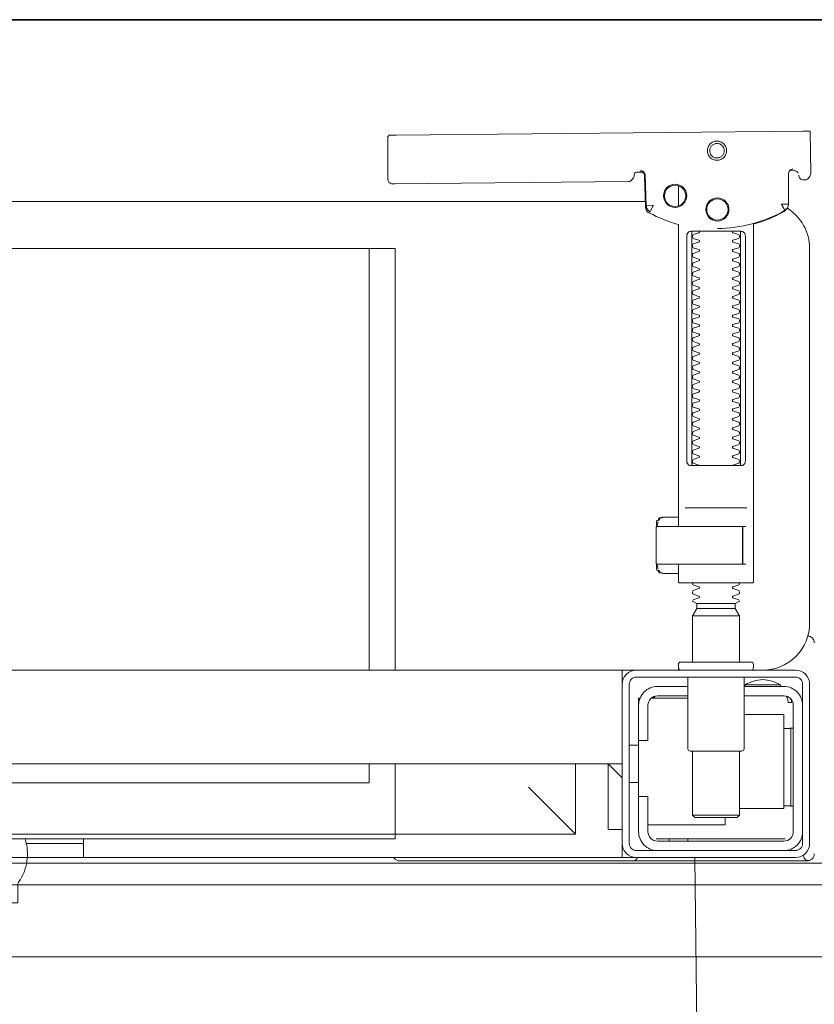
# Model space of a CAD drawing. Header units: millimetres. Extents: x -1893473 to 942156, y -568027 to 942944.
# Tile 149 of 256: x 151548 to 151718, y -496734 to -496524. Entities that reach past the tile are written whole.
import ezdxf
from ezdxf.enums import TextEntityAlignment as Align

# ---------------------------------------------------------------- set-up
doc = ezdxf.new("R2010")
doc.units = ezdxf.units.MM
doc.header["$LTSCALE"] = 0.2
doc.layers.get('0').update_dxf_attribs({"lineweight": 0})
for name, color, linetype, lineweight in [('!! 0_Opis_pom', 9, 'Continuous', 13), ('!! 1_OPIS POM NOWE', 140, 'Continuous', 5), ('!! 2  nowe sciany - remont', 2, 'Continuous', 35), ('!! 2 ZABUDOWA GK-MDF', 54, 'Continuous', 13), ('!! 2_wypos-sanitarne', 240, 'Continuous', 9), ('P-Opis nadproża', 150, 'Continuous', 9)]:
    doc.layers.add(name, color=color, linetype=linetype, lineweight=lineweight)
doc.layers.add('!!_@ wypos sanit nd', color=7, linetype='Continuous', lineweight=0, plot=False)
doc.layers.add('Powierzchnia', color=140, linetype='Continuous', lineweight=5, plot=False)
doc.styles.add('ARIAL', font='tahoma.ttf')

# ---------------------------------------------------------------- blocks, each defined once
blk = doc.blocks.new('A$C324a30b8')
for points in [[(0.17552, 0), (0.17692, -0.11958), (0.17797, -0.23916), (0.17832, -0.47832)], [(-0.17552, 0), (0.17552, 0)]]:
    blk.add_lwpolyline(points)
blk = doc.blocks.new('A$C4ebe9e89')
for points in [[(0.19864, 0.1647), (0.11173, 0.16387)], [(0.20013, 0.1647), (0.20026, 0.15571)], [(0.16386, 0.15607), (0.16409, 0.15602), (0.16425, 0.15596), (0.1644, 0.15586), (0.16453, 0.15574), (0.16463, 0.1556), (0.16471, 0.15544), (0.16476, 0.15527), (0.16478, 0.1551), (0.16496, 0.14854), (0.16497, 0.14842), (0.16498, 0.14832), (0.16501, 0.14822), (0.16503, 0.14812), (0.16507, 0.14802), (0.16511, 0.14793), (0.16516, 0.14784), (0.16521, 0.14775), (0.16528, 0.14767), (0.16535, 0.14758), (0.16542, 0.14751), (0.1655, 0.14744), (0.16558, 0.14737), (0.16567, 0.14731), (0.16576, 0.14726), (0.16651, 0.14688), (0.16727, 0.14651), (0.16803, 0.14617), (0.16881, 0.14585), (0.1696, 0.14555), (0.17039, 0.14527), (0.17119, 0.14502), (0.172, 0.14478), (0.172, 0.08032)], [(0.1651, 0.14871), (0.16492, 0.1553), (0.1649, 0.15547), (0.16485, 0.15563), (0.16478, 0.15579), (0.16468, 0.15592), (0.16455, 0.15604), (0.16441, 0.15614), (0.16425, 0.15621), (0.16409, 0.15626), (0.16391, 0.15627)], [(0.19757, 0.15573), (0.19749, 0.15586), (0.19739, 0.15598), (0.19727, 0.15608), (0.19713, 0.15617), (0.19698, 0.15623), (0.19683, 0.15626), (0.19667, 0.15627), (0.19577, 0.15626)], [(0.172, 0.15305), (0.172, 0.14874)], [(0.16493, 0.14968), (-0.16477, 0.14968)], [(0.17483, 0.14232), (0.17483, 0.09432)], [(0.18523, 0.09432), (0.18523, 0.14232)], [(-0.11847, 0.04968), (-0.11847, 0.13968), (0.11153, 0.13968), (0.11153, 0.04968)], [(0.10602, 0.13968), (0.10602, 0.04968)], [(0.18662, 0.08432), (0.17345, 0.08432)], [(0.16811, 0.08203), (0.16776, 0.08162), (0.16776, 0.08196), (0.16779, 0.08207), (0.16786, 0.08214), (0.16797, 0.08218), (0.1681, 0.08219), (0.16822, 0.08219), (0.16842, 0.08221), (0.16887, 0.08232), (0.172, 0.08232)], [(0.16848, 0.08224), (0.16856, 0.0823), (0.16876, 0.08232)], [(0.16732, 0.08028), (0.16732, 0.08144), (0.16736, 0.08156), (0.16746, 0.08164), (0.16767, 0.08169)], [(0.16751, 0.08053), (0.16754, 0.08079), (0.16766, 0.08132)], [(0.17371, 0.08032), (0.18481, 0.08032), (0.18637, 0.08032)], [(0.16767, 0.07094), (0.16756, 0.07096), (0.16746, 0.07099), (0.16737, 0.07106), (0.16732, 0.0712), (0.16732, 0.07235)], [(0.16766, 0.07131), (0.16754, 0.07185), (0.16751, 0.0721)], [(0.18558, 0.07232), (0.18637, 0.07232)], [(0.172, 0.07032), (0.16887, 0.07032), (0.16842, 0.07042), (0.16831, 0.07044), (0.1682, 0.07044), (0.16806, 0.07045), (0.16795, 0.07046), (0.16783, 0.07052), (0.16776, 0.07067), (0.16776, 0.07101), (0.16811, 0.07061)], [(0.16876, 0.07032), (0.16866, 0.07032), (0.16848, 0.0704)], [(0.1759, 0.06388), (0.1841, 0.06388)], [(0.185, 0.06126), (0.175, 0.06126)], [(0.1841, 0.06282), (0.1759, 0.06282)], [(0.19963, 0.05696), (0.19976, 0.05695), (0.19988, 0.05692), (0.20001, 0.05688)], [(-0.16, 0.04668), (-0.16, 0.04968), (0.16, 0.04968), (0.16, 0.04668)], [(0.16, 0.03368), (0.16, 0.04568)], [(0.1635, 0.03468), (0.1635, 0.04218)], [(0.174, 0.04368), (0.16618, 0.04368)], [(0.167, 0.04412), (0.16693, 0.04403), (0.16687, 0.04393), (0.16681, 0.04381), (0.16675, 0.04368)], [(0.19499, 0.04412), (0.19506, 0.04404), (0.19512, 0.04395), (0.19517, 0.04385), (0.19521, 0.04376), (0.19525, 0.04365), (0.19528, 0.04355), (0.19531, 0.04344), (0.19533, 0.04333), (0.19535, 0.04322), (0.19537, 0.04311), (0.19538, 0.04301), (0.19539, 0.04291), (0.19538, 0.04281), (0.19547, 0.04278), (0.19557, 0.04278), (0.19568, 0.04278), (0.19578, 0.04278), (0.19589, 0.04278), (0.19613, 0.04278), (0.19616, 0.04288), (0.19615, 0.04299), (0.19613, 0.04311), (0.19609, 0.04324), (0.19605, 0.04336), (0.19594, 0.04357)], [(0.186, 0.04018), (0.1945, 0.04018), (0.1945, 0.02018), (0.185, 0.02018)], [(0.19591, 0.03729), (0.19602, 0.03729), (0.19616, 0.03729), (0.19632, 0.03729), (0.1965, 0.03729)], [(0.1615, 0.03368), (0.1635, 0.03368)], [(0.175, 0.03238), (0.175, 0.01872), (0.1755, 0.01822), (0.1845, 0.01822), (0.185, 0.01872), (0.185, 0.03238)], [(0.16, 0.02668), (0.157, 0.02968), (0.16, 0.02968), (-0.16, 0.02968), (-0.157, 0.02968), (-0.16, 0.02668)], [(0.10602, 0.02968), (0.10602, 0.0256), (-0.11847, 0.0256)], [(0.11153, 0.02968), (0.11153, 0.01468), (0.15, 0.01468)], [(0.14, 0.02468), (0.15, 0.01468), (0.15, 0.02968)], [(0.16, 0.01568), (0.157, 0.01568), (0.157, 0.02968)], [(0.1615, 0.02568), (0.1635, 0.02568)], [(0.1965, 0.02067), (0.19632, 0.02067), (0.19616, 0.02067), (0.19602, 0.02067), (0.19591, 0.02067)], [(0.1655, 0.01668), (0.182, 0.01668), (0.182, 0.01822)], [(0.185, 0.01872), (0.175, 0.01872)], [(0.03283, 0.01268), (0.045, 0.01268)], [(0.16, 0.01268), (0.16, 0.00968), (0.03305, 0.00968)], [(0.045, 0.01368), (0.045, 0.00968)], [(0.16722, 0.01368), (0.19467, 0.01368), (0.19478, 0.01368)], [(0.17, 0.01318), (0.17, 0.01368)], [(0.174, 0.01318), (0.174, 0.01368)]]:
    blk.add_lwpolyline(points)
for points in [[(0.16424, 0.15596), (0.16327, 0.15595), (0.16304, 0.15592), (0.16283, 0.15584), (0.16262, 0.15571), (0.16265, 0.15575), (0.16259, 0.15555), (0.16257, 0.15535, -0.157432), (0.16238, 0.15476), (0.1621, 0.15436, -0.241147), (0.16129, 0.15393), (0.1115, 0.15346), (0.11134, 0.15345), (0.11119, 0.15345), (0.11107, 0.15345), (0.11094, 0.15346), (0.11078, 0.15348), (0.11062, 0.15353), (0.11047, 0.15361), (0.11033, 0.15371), (0.11022, 0.15383), (0.11012, 0.15397), (0.11005, 0.15412), (0.11001, 0.15428), (0.11, 0.15445), (0.10995, 0.16345), (0.11023, 0.16384)], [(0.19647, 0.15658), (0.19626, 0.15656), (0.19605, 0.15648), (0.19585, 0.15635), (0.19566, 0.15614, 0.132231), (0.19551, 0.15564), (0.19546, 0.14909)], [(0.19885, 0.1543), (0.19898, 0.1543), (0.19913, 0.15431), (0.19927, 0.15434), (0.19941, 0.1544), (0.19953, 0.15447), (0.19965, 0.15456), (0.19975, 0.15466), (0.20007, 0.15512, 0.158481), (0.20026, 0.15571)], [(0.19768, 0.15528, 0.415336), (0.19869, 0.15429)], [(0.18031, 0.14393, 0.125713), (0.19466, 0.14774, 0.121439), (0.19519, 0.14823, -0.262119), (0.2, 0.13968), (0.2, 0.05968, -0.414214), (0.19, 0.04968), (0.18752, 0.04968, 0.405519), (0.188, 0.05018), (0.188, 0.05088, 0.414214), (0.1875, 0.05138), (0.1725, 0.05138, 0.414214), (0.172, 0.05088), (0.172, 0.05018, 0.405519), (0.17249, 0.04968, 0.001664), (0.15993, 0.04968)], [(0.172, 0.07232), (0.172, 0.06852, 0.414214), (0.1722, 0.06832), (0.18462, 0.06832), (0.1878, 0.06832, 0.414214), (0.188, 0.06852), (0.188, 0.14485), (0.18885, 0.1451), (0.18969, 0.14537), (0.19052, 0.14568), (0.19134, 0.146), (0.19215, 0.14635), (0.19295, 0.14672), (0.19374, 0.14712), (0.19456, 0.14756), (0.19465, 0.14762), (0.19473, 0.14768), (0.19481, 0.14775), (0.19488, 0.14782), (0.19495, 0.1479), (0.19502, 0.14799)], [(0.17647, 0.09332, 0.182836), (0.17637, 0.09341), (0.17515, 0.09381, 0.050055), (0.175, 0.09408), (0.175, 0.09436, 0.050055), (0.17515, 0.09462), (0.17637, 0.09503, 0.719897), (0.17637, 0.09541), (0.17515, 0.09581, 0.050055), (0.175, 0.09608), (0.175, 0.09636, 0.050055), (0.17515, 0.09662), (0.17637, 0.09703, 0.719897), (0.17637, 0.09741), (0.17515, 0.09781, 0.050055), (0.175, 0.09808), (0.175, 0.09836, 0.050055), (0.17515, 0.09862), (0.17637, 0.09903, 0.719897), (0.17637, 0.09941), (0.17515, 0.09981, 0.050055), (0.175, 0.10008), (0.175, 0.10036, 0.050055), (0.17515, 0.10062), (0.17637, 0.10103, 0.719897), (0.17637, 0.10141), (0.17515, 0.10181, 0.050055), (0.175, 0.10208), (0.175, 0.10236, 0.050055), (0.17515, 0.10262), (0.17637, 0.10303, 0.719897), (0.17637, 0.10341), (0.17515, 0.10381, 0.050055), (0.175, 0.10408), (0.175, 0.10436, 0.050055), (0.17515, 0.10462), (0.17637, 0.10503, 0.719897), (0.17637, 0.10541), (0.17515, 0.10581, 0.050055), (0.175, 0.10608), (0.175, 0.10636, 0.050055), (0.17515, 0.10662), (0.17637, 0.10703, 0.719897), (0.17637, 0.10741), (0.17515, 0.10781, 0.050055), (0.175, 0.10808), (0.175, 0.10836, 0.050055), (0.17515, 0.10862), (0.17637, 0.10903, 0.719897), (0.17637, 0.10941), (0.17515, 0.10981, 0.050055), (0.175, 0.11008), (0.175, 0.11036, 0.050055), (0.17515, 0.11062), (0.17637, 0.11103, 0.719897), (0.17637, 0.11141), (0.17515, 0.11181, 0.050055), (0.175, 0.11208), (0.175, 0.11236, 0.050055), (0.17515, 0.11262), (0.17637, 0.11303, 0.719897), (0.17637, 0.11341), (0.17515, 0.11381, 0.050055), (0.175, 0.11408), (0.175, 0.11436, 0.050055), (0.17515, 0.11462), (0.17637, 0.11503, 0.719897), (0.17637, 0.11541), (0.17515, 0.11581, 0.050055), (0.175, 0.11608), (0.175, 0.11636, 0.050055), (0.17515, 0.11662), (0.17637, 0.11703, 0.719897), (0.17637, 0.11741), (0.17515, 0.11781, 0.050055), (0.175, 0.11808), (0.175, 0.11836, 0.050055), (0.17515, 0.11862), (0.17637, 0.11903, 0.719897), (0.17637, 0.11941), (0.17515, 0.11981, 0.050055), (0.175, 0.12008), (0.175, 0.12036, 0.050055), (0.17515, 0.12062), (0.17637, 0.12103, 0.719897), (0.17637, 0.12141), (0.17515, 0.12181, 0.050055), (0.175, 0.12208), (0.175, 0.12236, 0.050055), (0.17515, 0.12262), (0.17637, 0.12303, 0.719897), (0.17637, 0.12341), (0.17515, 0.12381, 0.050055), (0.175, 0.12408), (0.175, 0.12436, 0.050055), (0.17515, 0.12462), (0.17637, 0.12503, 0.719897), (0.17637, 0.12541), (0.17515, 0.12581, 0.050055), (0.175, 0.12608), (0.175, 0.12636, 0.050055), (0.17515, 0.12662), (0.17637, 0.12703, 0.719897), (0.17637, 0.12741), (0.17515, 0.12781, 0.050055), (0.175, 0.12808), (0.175, 0.12836, 0.050055), (0.17515, 0.12862), (0.17637, 0.12903, 0.719897), (0.17637, 0.12941), (0.17515, 0.12981, 0.050055), (0.175, 0.13008), (0.175, 0.13036, 0.050055), (0.17515, 0.13062), (0.17637, 0.13103, 0.719897), (0.17637, 0.13141), (0.17515, 0.13181, 0.050055), (0.175, 0.13208), (0.175, 0.13236, 0.050055), (0.17515, 0.13262), (0.17637, 0.13303, 0.719897), (0.17637, 0.13341), (0.17515, 0.13381, 0.050055), (0.175, 0.13408), (0.175, 0.13436, 0.050055), (0.17515, 0.13462), (0.17637, 0.13503, 0.719897), (0.17637, 0.13541), (0.17515, 0.13581, 0.050055), (0.175, 0.13608), (0.175, 0.13636, 0.050055), (0.17515, 0.13662), (0.17637, 0.13703, 0.719897), (0.17637, 0.13741), (0.17515, 0.13781, 0.050055), (0.175, 0.13808), (0.175, 0.13836, 0.050055), (0.17515, 0.13862), (0.17637, 0.13903, 0.719897), (0.17637, 0.13941), (0.17515, 0.13981, 0.050055), (0.175, 0.14008), (0.175, 0.14036, 0.050055), (0.17515, 0.14062), (0.17637, 0.14103, 0.719897), (0.17637, 0.14141), (0.17515, 0.14181, 0.050055), (0.175, 0.14208), (0.175, 0.14236, 0.050055), (0.17515, 0.14262), (0.17637, 0.14303, 0.474594), (0.17647, 0.14332)], [(0.18353, 0.14332, 0.474594), (0.18364, 0.14303), (0.18486, 0.14262, 0.050055), (0.185, 0.14236), (0.185, 0.14208, 0.050055), (0.18486, 0.14181), (0.18364, 0.14141, 0.719897), (0.18364, 0.14103), (0.18486, 0.14062, 0.050055), (0.185, 0.14036), (0.185, 0.14008, 0.050055), (0.18486, 0.13981), (0.18364, 0.13941, 0.719897), (0.18364, 0.13903), (0.18486, 0.13862, 0.050055), (0.185, 0.13836), (0.185, 0.13808, 0.050055), (0.18486, 0.13781), (0.18364, 0.13741, 0.719897), (0.18364, 0.13703), (0.18486, 0.13662, 0.050055), (0.185, 0.13636), (0.185, 0.13608, 0.050055), (0.18486, 0.13581), (0.18364, 0.13541, 0.719897), (0.18364, 0.13503), (0.18486, 0.13462, 0.050055), (0.185, 0.13436), (0.185, 0.13408, 0.050055), (0.18486, 0.13381), (0.18364, 0.13341, 0.719897), (0.18364, 0.13303), (0.18486, 0.13262, 0.050055), (0.185, 0.13236), (0.185, 0.13208, 0.050055), (0.18486, 0.13181), (0.18364, 0.13141, 0.719897), (0.18364, 0.13103), (0.18486, 0.13062, 0.050055), (0.185, 0.13036), (0.185, 0.13008, 0.050055), (0.18486, 0.12981), (0.18364, 0.12941, 0.719897), (0.18364, 0.12903), (0.18486, 0.12862, 0.050055), (0.185, 0.12836), (0.185, 0.12808, 0.050055), (0.18486, 0.12781), (0.18364, 0.12741, 0.719897), (0.18364, 0.12703), (0.18486, 0.12662, 0.050055), (0.185, 0.12636), (0.185, 0.12608, 0.050055), (0.18486, 0.12581), (0.18364, 0.12541, 0.719897), (0.18364, 0.12503), (0.18486, 0.12462, 0.050055), (0.185, 0.12436), (0.185, 0.12408, 0.050055), (0.18486, 0.12381), (0.18364, 0.12341, 0.719897), (0.18364, 0.12303), (0.18486, 0.12262, 0.050055), (0.185, 0.12236), (0.185, 0.12208, 0.050055), (0.18486, 0.12181), (0.18364, 0.12141, 0.719897), (0.18364, 0.12103), (0.18486, 0.12062, 0.050055), (0.185, 0.12036), (0.185, 0.12008, 0.050055), (0.18486, 0.11981), (0.18364, 0.11941, 0.719897), (0.18364, 0.11903), (0.18486, 0.11862, 0.050055), (0.185, 0.11836), (0.185, 0.11808, 0.050055), (0.18486, 0.11781), (0.18364, 0.11741, 0.719897), (0.18364, 0.11703), (0.18486, 0.11662, 0.050055), (0.185, 0.11636), (0.185, 0.11608, 0.050055), (0.18486, 0.11581), (0.18364, 0.11541, 0.719897), (0.18364, 0.11503), (0.18486, 0.11462, 0.050055), (0.185, 0.11436), (0.185, 0.11408, 0.050055), (0.18486, 0.11381), (0.18364, 0.11341, 0.719897), (0.18364, 0.11303), (0.18486, 0.11262, 0.050055), (0.185, 0.11236), (0.185, 0.11208, 0.050055), (0.18486, 0.11181), (0.18364, 0.11141, 0.719897), (0.18364, 0.11103), (0.18486, 0.11062, 0.050055), (0.185, 0.11036), (0.185, 0.11008, 0.050055), (0.18486, 0.10981), (0.18364, 0.10941, 0.719897), (0.18364, 0.10903), (0.18486, 0.10862, 0.050055), (0.185, 0.10836), (0.185, 0.10808, 0.050055), (0.18486, 0.10781), (0.18364, 0.10741, 0.719897), (0.18364, 0.10703), (0.18486, 0.10662, 0.050055), (0.185, 0.10636), (0.185, 0.10608, 0.050055), (0.18486, 0.10581), (0.18364, 0.10541, 0.719897), (0.18364, 0.10503), (0.18486, 0.10462, 0.050055), (0.185, 0.10436), (0.185, 0.10408, 0.050055), (0.18486, 0.10381), (0.18364, 0.10341, 0.719897), (0.18364, 0.10303), (0.18486, 0.10262, 0.050055), (0.185, 0.10236), (0.185, 0.10208, 0.050055), (0.18486, 0.10181), (0.18364, 0.10141, 0.719897), (0.18364, 0.10103), (0.18486, 0.10062, 0.050055), (0.185, 0.10036), (0.185, 0.10008, 0.050055), (0.18486, 0.09981), (0.18364, 0.09941, 0.719897), (0.18364, 0.09903), (0.18486, 0.09862, 0.050055), (0.185, 0.09836), (0.185, 0.09808, 0.050055), (0.18486, 0.09781), (0.18364, 0.09741, 0.719897), (0.18364, 0.09703), (0.18486, 0.09662, 0.050055), (0.185, 0.09636), (0.185, 0.09608, 0.050055), (0.18486, 0.09581), (0.18364, 0.09541, 0.719897), (0.18364, 0.09503), (0.18486, 0.09462, 0.050055), (0.185, 0.09436), (0.185, 0.09408, 0.050055), (0.18486, 0.09381), (0.18364, 0.09341, 0.182836), (0.18353, 0.09332)], [(0.18575, 0.07252), (0.18575, 0.08011), (0.18572, 0.08022), (0.18564, 0.08029), (0.18555, 0.08032), (0.18565, 0.0803), (0.18573, 0.08024), (0.18577, 0.08014), (0.18577, 0.07252), (0.18574, 0.07241), (0.18567, 0.07234), (0.18547, 0.07232), (0.18558, 0.07237), (0.18564, 0.07252), (0.18564, 0.08012), (0.18557, 0.08027), (0.18547, 0.08032), (0.16743, 0.08032, 0.414214), (0.16723, 0.08012), (0.16723, 0.07252, 0.414214), (0.16743, 0.07232), (0.18547, 0.07232)], [(0.18556, 0.07232, 0.414213), (0.18576, 0.07252), (0.18575, 0.08011), (0.18575, 0.07252), (0.18572, 0.07241), (0.18565, 0.07234), (0.18555, 0.07232)], [(0.175, 0.06836), (0.175, 0.06812, -0.050055), (0.17515, 0.06786), (0.17636, 0.06745, -0.719897), (0.17636, 0.06707), (0.17515, 0.06666, -0.050055), (0.175, 0.0664), (0.175, 0.06612, -0.050055), (0.17515, 0.06586), (0.17636, 0.06545, -0.719897), (0.17636, 0.06507), (0.17515, 0.06466, -0.050055), (0.175, 0.0644), (0.1759, 0.06388), (0.1759, 0.06282), (0.175, 0.06126), (0.175, 0.05138)], [(0.185, 0.06836), (0.185, 0.06812, 0.050055), (0.18486, 0.06786), (0.18364, 0.06745, 0.719897), (0.18364, 0.06707), (0.18486, 0.06666, 0.050055), (0.185, 0.0664), (0.185, 0.06612, 0.050055), (0.18486, 0.06586), (0.18364, 0.06545, 0.719897), (0.18364, 0.06507), (0.18486, 0.06466, 0.050055), (0.185, 0.0644), (0.1841, 0.06388), (0.1841, 0.06282), (0.185, 0.06126), (0.185, 0.05138)], [(0.20011, 0.05684, 0.126559), (0.19962, 0.05693)], [(0.20099, 0.05547, 0.198909), (0.20055, 0.05654, 0.091301), (0.20011, 0.05684)], [(0.174, 0.04818), (0.174, 0.03288, 0.414214), (0.1745, 0.03238), (0.1855, 0.03238, 0.414214), (0.186, 0.03288), (0.186, 0.04818)], [(0.19375, 0.04656, 0.119096), (0.19, 0.04764, 0.119096), (0.18625, 0.04656)], [(0.19375, 0.04618), (0.19375, 0.04656), (0.18625, 0.04656), (0.18625, 0.04618), (0.1945, 0.04618, -0.414214), (0.1985, 0.04218)], [(0.16379, 0.04368), (0.1635, 0.04368), (0.1635, 0.04218, -0.414214), (0.1675, 0.04618), (0.174, 0.04618)], [(0.174, 0.04418), (0.1675, 0.04418, 0.414214), (0.1655, 0.04218), (0.1655, 0.03468), (0.1635, 0.03468), (0.1635, 0.01518, 0.414214), (0.1675, 0.01118)], [(0.1635, 0.02268), (0.1655, 0.02268), (0.1655, 0.01518, 0.414214), (0.1675, 0.01318), (0.1945, 0.01318, 0.414214), (0.1965, 0.01518), (0.1965, 0.04218, 0.414214), (0.1945, 0.04418), (0.186, 0.04418)], [(0.1945, 0.03721), (0.19515, 0.03722), (0.19542, 0.03722), (0.1956, 0.03722), (0.19567, 0.03722, 0.116465), (0.19589, 0.03728), (0.19601, 0.03733), (0.19601, 0.02063), (0.19589, 0.02068, 0.116465), (0.19567, 0.02074), (0.19542, 0.02074), (0.19515, 0.02074), (0.1945, 0.02075)], [(0.1945, 0.01118, 0.414214), (0.1985, 0.01518)], [(-0.04, 0.01368), (-0.03255, 0.01368, 0.236962), (-0.03118, 0.00443, -0.154353), (-0.031, 0.00386), (-0.031, 0), (0.031, 0), (0.031, 0.00386, -0.154353), (0.03118, 0.00443, 0.236962), (0.03256, 0.01368), (0.04, 0.01368)], [(0.11124, 0.00968), (0.11142, 0.00944), (0.11165, 0.00925), (0.11192, 0.0091), (0.1122, 0.00901), (0.1125, 0.00898), (0.1623, 0.00898, 0.326231), (0.16325, 0.00968)], [(0.1987, 0.01002, 0.000114), (0.1987, 0.01002, 0.517015), (0.20003, 0.00909), (0.19993, 0.00905), (0.19983, 0.00903), (0.19971, 0.009), (0.19958, 0.00899), (0.19948, 0.00899), (0.19903, 0.00899), (0.19841, 0.00899), (0.19771, 0.00899), (0.16428, 0.00899), (0.16393, 0.00899), (0.16357, 0.00899), (0.16323, 0.00899), (0.16294, 0.00899), (0.16269, 0.00899), (0.16249, 0.00899), (0.16237, 0.00899)], [(0.20011, 0.00912, 0.091301), (0.20055, 0.00942, 0.198909), (0.20099, 0.01048)]]:
    blk.add_lwpolyline(points, format="xyb")
for points in [[(0.18024, 0.15848), (0.18044, 0.15849), (0.18064, 0.15852), (0.18084, 0.15857), (0.18103, 0.15864), (0.18121, 0.15873), (0.18138, 0.15883), (0.18154, 0.15895), (0.18168, 0.15909), (0.18182, 0.15924), (0.18194, 0.1594), (0.18204, 0.15958), (0.18212, 0.15976), (0.18219, 0.15995), (0.18224, 0.16014), (0.18226, 0.16034), (0.18227, 0.16054), (0.18226, 0.16075), (0.18223, 0.16094), (0.18218, 0.16114), (0.18211, 0.16133), (0.18202, 0.16151), (0.18191, 0.16168), (0.18179, 0.16184), (0.18166, 0.16199), (0.18151, 0.16212), (0.18134, 0.16224), (0.18117, 0.16234), (0.18099, 0.16242), (0.1808, 0.16249), (0.1806, 0.16254), (0.1804, 0.16256), (0.1802, 0.16257), (0.18, 0.16256), (0.1798, 0.16253), (0.17961, 0.16248), (0.17942, 0.16241), (0.17924, 0.16232), (0.17907, 0.16222), (0.17891, 0.1621), (0.17876, 0.16196), (0.17863, 0.16181), (0.17851, 0.16165), (0.17841, 0.16147), (0.17832, 0.16129), (0.17826, 0.1611), (0.17821, 0.1609), (0.17818, 0.16071), (0.17818, 0.1605), (0.17819, 0.1603), (0.17822, 0.16011), (0.17827, 0.15991), (0.17834, 0.15972), (0.17843, 0.15954), (0.17853, 0.15937), (0.17865, 0.15921), (0.17879, 0.15906), (0.17894, 0.15893), (0.1791, 0.15881), (0.17928, 0.15871), (0.17946, 0.15863), (0.17965, 0.15856), (0.17984, 0.15851), (0.18004, 0.15849)], [(0.18024, 0.15897), (0.18039, 0.15898), (0.18054, 0.159), (0.18068, 0.15904), (0.18083, 0.15909), (0.18096, 0.15916), (0.18109, 0.15924), (0.18121, 0.15933), (0.18133, 0.15943), (0.18143, 0.15955), (0.18152, 0.15967), (0.18159, 0.1598), (0.18166, 0.15994), (0.18171, 0.16008), (0.18174, 0.16023), (0.18176, 0.16038), (0.18177, 0.16053), (0.18176, 0.16068), (0.18174, 0.16084), (0.1817, 0.16098), (0.18165, 0.16113), (0.18158, 0.16126), (0.1815, 0.16139), (0.18141, 0.16151), (0.1813, 0.16162), (0.18119, 0.16173), (0.18107, 0.16182), (0.18094, 0.16189), (0.1808, 0.16196), (0.18066, 0.16201), (0.18051, 0.16204), (0.18036, 0.16206), (0.18021, 0.16207), (0.18005, 0.16206), (0.1799, 0.16204), (0.17976, 0.162), (0.17961, 0.16194), (0.17948, 0.16188), (0.17935, 0.1618), (0.17923, 0.16171), (0.17911, 0.1616), (0.17901, 0.16149), (0.17892, 0.16137), (0.17885, 0.16124), (0.17878, 0.1611), (0.17873, 0.16095), (0.1787, 0.16081), (0.17868, 0.16066), (0.17867, 0.1605), (0.17868, 0.16035), (0.1787, 0.1602), (0.17874, 0.16005), (0.17879, 0.15991), (0.17886, 0.15977), (0.17894, 0.15964), (0.17903, 0.15952), (0.17914, 0.15941), (0.17925, 0.15931), (0.17937, 0.15922), (0.1795, 0.15914), (0.17964, 0.15908), (0.17978, 0.15903), (0.17993, 0.159), (0.18008, 0.15897)], [(0.16587, 0.14754), (0.16582, 0.14756), (0.16577, 0.1476), (0.16573, 0.14763), (0.16568, 0.14767), (0.16563, 0.14771), (0.16558, 0.14776), (0.16553, 0.14781), (0.16549, 0.14786), (0.16544, 0.14791), (0.1654, 0.14797), (0.16536, 0.14803), (0.16533, 0.14809), (0.16529, 0.14815), (0.16526, 0.14821), (0.16524, 0.14828), (0.16521, 0.14834), (0.16519, 0.14841), (0.16517, 0.14847), (0.16516, 0.14854), (0.16515, 0.1486), (0.16514, 0.14866), (0.16513, 0.14872), (0.16513, 0.14877), (0.16518, 0.14879), (0.16643, 0.14884), (0.16648, 0.14884), (0.16654, 0.14884), (0.16659, 0.14886), (0.16664, 0.14883), (0.16661, 0.14879), (0.16658, 0.14874), (0.16656, 0.14869), (0.16653, 0.14863), (0.16594, 0.14754)], [(0.18533, 0.14332), (0.18542, 0.14331), (0.1855, 0.1433), (0.18559, 0.14329), (0.18567, 0.14326), (0.18575, 0.14323), (0.18583, 0.14319), (0.18591, 0.14314), (0.18598, 0.14308), (0.18604, 0.14302), (0.1861, 0.14294), (0.18615, 0.14286), (0.18619, 0.14276), (0.18623, 0.14266), (0.18626, 0.14255), (0.18627, 0.14243), (0.18628, 0.14232), (0.18628, 0.09432), (0.18627, 0.0942), (0.18626, 0.09409), (0.18623, 0.09398), (0.18619, 0.09387), (0.18615, 0.09378), (0.1861, 0.09369), (0.18604, 0.09362), (0.18598, 0.09355), (0.18591, 0.09349), (0.18583, 0.09344), (0.18575, 0.0934), (0.18567, 0.09337), (0.18559, 0.09335), (0.1855, 0.09333), (0.18542, 0.09332), (0.18533, 0.09332), (0.17475, 0.09332), (0.17466, 0.09332), (0.17457, 0.09333), (0.17449, 0.09335), (0.1744, 0.09337), (0.17432, 0.0934), (0.17424, 0.09344), (0.17416, 0.09349), (0.17409, 0.09355), (0.17403, 0.09362), (0.17397, 0.09369), (0.17392, 0.09378), (0.17387, 0.09387), (0.17384, 0.09398), (0.17381, 0.09409), (0.17379, 0.0942), (0.17379, 0.09432), (0.17379, 0.14232), (0.17379, 0.14243), (0.17381, 0.14255), (0.17384, 0.14266), (0.17387, 0.14276), (0.17392, 0.14286), (0.17397, 0.14294), (0.17403, 0.14302), (0.17409, 0.14308), (0.17416, 0.14314), (0.17424, 0.14319), (0.17432, 0.14323), (0.1744, 0.14326), (0.17449, 0.14329), (0.17457, 0.1433), (0.17466, 0.14331), (0.17475, 0.14332)], [(-0.11847, 0.01368), (0.11153, 0.01368), (0.11153, 0.01468), (-0.11847, 0.01468)]]:
    blk.add_lwpolyline(points, close=True)
for points in [[(0.19546, 0.14908), (0.19546, 0.14908), (0.19546, 0.14908), (0.19546, 0.14909), (0.19546, 0.14909), (0.19546, 0.14909), (0.19546, 0.14909), (0.19546, 0.14909), (0.19546, 0.14909), (0.19546, 0.14909), (0.19546, 0.14909), (0.19546, 0.14909), (0.19546, 0.14909), (0.19546, 0.14909), (0.19546, 0.14909), (0.19546, 0.14909), (0.19546, 0.14909), (0.19546, 0.14909), (0.19546, 0.14909), (0.19546, 0.14909), (0.19546, 0.14908), (0.19546, 0.14908), (0.19546, 0.14908), (0.19546, 0.14908), (0.19546, 0.14908), (0.19546, 0.14908), (0.19546, 0.14908), (0.19546, 0.14908), (0.19546, 0.14908), (0.19546, 0.14908), (0.19546, 0.14908), (0.19546, 0.14908), (0.19546, 0.14908), (0.19546, 0.14908), (0.19546, 0.14908), (0.19546, 0.14908), (0.19546, 0.14908), (0.19546, 0.14909), (0.19545, 0.14909), (0.19545, 0.14909), (0.19545, 0.14909), (0.19545, 0.14909), (0.19545, 0.14909), (0.19545, 0.14909), (0.19545, 0.14909), (0.19545, 0.14909), (0.19544, 0.14909), (0.19544, 0.14908), (0.19544, 0.14908), (0.19544, 0.14908), (0.19544, 0.14908), (0.19543, 0.14908), (0.19543, 0.14908), (0.19543, 0.14908), (0.19543, 0.14908), (0.19543, 0.14908), (0.19543, 0.14908), (0.19543, 0.14908), (0.19542, 0.14908), (0.19542, 0.14908), (0.19542, 0.14908), (0.19542, 0.14908), (0.19542, 0.14908), (0.19541, 0.14908), (0.19541, 0.14908), (0.19541, 0.14908), (0.19541, 0.14908), (0.19541, 0.14908), (0.1954, 0.14908), (0.1954, 0.14908), (0.1954, 0.14908), (0.19539, 0.14908), (0.19539, 0.14908), (0.19538, 0.14909), (0.19537, 0.14909), (0.19537, 0.14909), (0.19536, 0.14909), (0.19536, 0.14909), (0.19536, 0.14909), (0.19535, 0.14909), (0.19535, 0.14909), (0.19534, 0.14909), (0.19534, 0.14909), (0.19533, 0.14909), (0.19533, 0.14909), (0.19532, 0.14909), (0.19531, 0.14909), (0.19531, 0.14909), (0.1953, 0.14909), (0.19529, 0.14909), (0.19529, 0.14909), (0.19528, 0.14909), (0.19527, 0.14909), (0.19527, 0.14909), (0.19526, 0.14909), (0.19525, 0.14909), (0.19524, 0.14909), (0.19524, 0.14909), (0.19523, 0.14909), (0.19522, 0.14909), (0.19521, 0.14909), (0.1952, 0.14909), (0.19519, 0.14909), (0.19518, 0.14909), (0.19517, 0.14909), (0.19516, 0.14909), (0.19516, 0.14909), (0.19515, 0.14909), (0.19514, 0.14909), (0.19513, 0.14909), (0.19512, 0.14909), (0.19511, 0.14909), (0.1951, 0.14909), (0.19508, 0.14909), (0.19507, 0.14909), (0.19506, 0.14909), (0.19505, 0.14909), (0.19504, 0.14909), (0.19503, 0.14909), (0.19502, 0.14909), (0.19501, 0.14909), (0.195, 0.14909), (0.19499, 0.14909), (0.19497, 0.14909), (0.19496, 0.14909), (0.19495, 0.14909), (0.19494, 0.1491), (0.19493, 0.1491), (0.19491, 0.1491), (0.1949, 0.1491), (0.19489, 0.1491), (0.19488, 0.1491), (0.19486, 0.1491), (0.19485, 0.1491), (0.19484, 0.1491), (0.19483, 0.1491), (0.19481, 0.1491), (0.19469, 0.1491), (0.19464, 0.1491), (0.19459, 0.1491), (0.19456, 0.1491), (0.19453, 0.1491), (0.19451, 0.1491), (0.19448, 0.1491), (0.19446, 0.1491), (0.19443, 0.1491), (0.19441, 0.1491), (0.19438, 0.1491), (0.19435, 0.1491), (0.19433, 0.1491), (0.19431, 0.1491), (0.19428, 0.1491), (0.19427, 0.1491), (0.19426, 0.1491), (0.19423, 0.1491), (0.19422, 0.1491), (0.19421, 0.1491), (0.1942, 0.1491), (0.19418, 0.1491), (0.19418, 0.1491), (0.19417, 0.1491), (0.19417, 0.1491), (0.19416, 0.1491), (0.19416, 0.1491), (0.19415, 0.14911), (0.19414, 0.14911), (0.19414, 0.14911), (0.19413, 0.14911), (0.19413, 0.14911), (0.19412, 0.14911), (0.19412, 0.14911), (0.19412, 0.14911), (0.19411, 0.14911), (0.19411, 0.1491), (0.1941, 0.1491), (0.1941, 0.1491), (0.1941, 0.1491), (0.19409, 0.1491), (0.19409, 0.1491), (0.19409, 0.1491), (0.19409, 0.1491), (0.19408, 0.1491), (0.19408, 0.1491), (0.19408, 0.1491), (0.19407, 0.1491), (0.19407, 0.1491), (0.19406, 0.1491), (0.19406, 0.1491), (0.19406, 0.1491), (0.19406, 0.1491), (0.19405, 0.1491), (0.19405, 0.1491), (0.19405, 0.1491), (0.19405, 0.14911), (0.19404, 0.14911), (0.19404, 0.14911), (0.19404, 0.14911), (0.19403, 0.14911), (0.19403, 0.14911), (0.19402, 0.14912), (0.19402, 0.14912), (0.19402, 0.14912), (0.19401, 0.14912), (0.19401, 0.14912), (0.19401, 0.14912), (0.194, 0.14912), (0.194, 0.14912), (0.194, 0.14912), (0.194, 0.14912), (0.194, 0.14912), (0.194, 0.14912), (0.194, 0.14912), (0.19399, 0.14912), (0.19399, 0.14912), (0.19399, 0.14912), (0.19399, 0.14912), (0.19399, 0.14912), (0.19399, 0.14912), (0.19398, 0.14912), (0.19398, 0.14912), (0.19398, 0.14911), (0.19398, 0.14911), (0.19398, 0.14911), (0.19398, 0.14911), (0.19397, 0.14911), (0.19397, 0.14911), (0.19397, 0.1491), (0.19397, 0.1491), (0.19397, 0.1491), (0.19397, 0.1491), (0.19397, 0.1491), (0.19397, 0.14909), (0.19397, 0.14909), (0.19397, 0.14909), (0.19397, 0.14909), (0.19397, 0.14908), (0.19397, 0.14908), (0.19397, 0.14908), (0.19397, 0.14908), (0.19397, 0.14908), (0.19397, 0.14907), (0.19397, 0.14907), (0.19397, 0.14907), (0.19397, 0.14907), (0.19397, 0.14907), (0.19398, 0.14906), (0.19398, 0.14906), (0.19398, 0.14906), (0.19398, 0.14906), (0.19398, 0.14906), (0.19398, 0.14905), (0.19399, 0.14905), (0.19399, 0.14905), (0.19399, 0.14905), (0.194, 0.14904), (0.194, 0.14904), (0.19401, 0.14903), (0.19401, 0.14903), (0.19401, 0.14903), (0.19402, 0.14902), (0.19402, 0.14902), (0.19402, 0.14902), (0.19403, 0.14901), (0.19403, 0.14901), (0.19403, 0.14901), (0.19403, 0.149), (0.19403, 0.149), (0.19403, 0.149), (0.19404, 0.14899), (0.19404, 0.14899), (0.19404, 0.14899), (0.19404, 0.14899), (0.19404, 0.14898), (0.19404, 0.14898), (0.19404, 0.14898), (0.19405, 0.14897), (0.19405, 0.14897), (0.19405, 0.14897), (0.19405, 0.14896), (0.19405, 0.14896), (0.19406, 0.14895), (0.19406, 0.14895), (0.19406, 0.14895), (0.19406, 0.14894), (0.19407, 0.14894), (0.19407, 0.14893), (0.19407, 0.14893), (0.19408, 0.14892), (0.19408, 0.14891), (0.19409, 0.1489), (0.19409, 0.14889), (0.1941, 0.14888), (0.1941, 0.14887), (0.19411, 0.14886), (0.19412, 0.14884), (0.19414, 0.14881), (0.19416, 0.14877), (0.19418, 0.14873), (0.19419, 0.14871), (0.1942, 0.1487), (0.19421, 0.14868), (0.19422, 0.14866), (0.19423, 0.14864), (0.19434, 0.14845), (0.19435, 0.14844), (0.19435, 0.14842), (0.19436, 0.1484), (0.19437, 0.14839), (0.19438, 0.14837), (0.19439, 0.14836), (0.1944, 0.14834), (0.19441, 0.14832), (0.19441, 0.14831), (0.19442, 0.14829), (0.19443, 0.14828), (0.19444, 0.14826), (0.19445, 0.14825), (0.19446, 0.14823), (0.19446, 0.14822), (0.19447, 0.14821), (0.19448, 0.14819), (0.19449, 0.14818), (0.19449, 0.14816), (0.1945, 0.14815), (0.19451, 0.14814), (0.19452, 0.14813), (0.19452, 0.14811), (0.19453, 0.1481), (0.19454, 0.14809), (0.19454, 0.14808), (0.19455, 0.14806), (0.19456, 0.14805), (0.19456, 0.14804), (0.19457, 0.14803), (0.19457, 0.14802), (0.19458, 0.14801), (0.19458, 0.148), (0.19459, 0.14799), (0.1946, 0.14798), (0.1946, 0.14797), (0.19461, 0.14796), (0.19461, 0.14795), (0.19462, 0.14794), (0.19462, 0.14793), (0.19463, 0.14792), (0.19463, 0.14791), (0.19463, 0.1479), (0.19464, 0.1479), (0.19464, 0.14789), (0.19465, 0.14788), (0.19465, 0.14787), (0.19465, 0.14787), (0.19466, 0.14786), (0.19466, 0.14785), (0.19466, 0.14785), (0.19467, 0.14784), (0.19467, 0.14784), (0.19467, 0.14783), (0.19468, 0.14783), (0.19468, 0.14782), (0.19468, 0.14782), (0.19468, 0.14782), (0.19468, 0.14781), (0.19468, 0.14781), (0.19468, 0.14781), (0.19468, 0.14781), (0.19469, 0.14781), (0.19469, 0.1478), (0.19469, 0.1478), (0.19469, 0.1478), (0.19469, 0.1478), (0.19469, 0.1478), (0.19469, 0.1478), (0.19469, 0.1478), (0.19469, 0.14779), (0.19469, 0.14779), (0.19469, 0.14779), (0.19469, 0.14779), (0.19469, 0.14779), (0.19469, 0.14779), (0.19469, 0.14779), (0.19469, 0.14779), (0.19469, 0.14779), (0.19469, 0.14779), (0.19469, 0.14779), (0.19469, 0.14779), (0.19469, 0.14779), (0.19469, 0.14779), (0.19469, 0.14779), (0.19469, 0.14779), (0.19469, 0.14778), (0.19469, 0.14778), (0.19469, 0.14778), (0.19469, 0.14778), (0.19469, 0.14778), (0.19469, 0.14778), (0.19469, 0.14778), (0.19469, 0.14778), (0.19469, 0.14778), (0.19469, 0.14778), (0.19469, 0.14778), (0.19469, 0.14778), (0.19469, 0.14778), (0.19469, 0.14778), (0.19469, 0.14778), (0.19469, 0.14778), (0.19469, 0.14778), (0.19469, 0.14778), (0.19469, 0.14778), (0.19469, 0.14778), (0.19469, 0.14778), (0.19469, 0.14778), (0.19469, 0.14778), (0.19469, 0.14778), (0.1947, 0.14778, 0.269557)], [(0.16, 0.01268), (0.16, 0.04668, -0.414214), (0.163, 0.04968), (0.197, 0.04968, -0.414214), (0.2, 0.04668), (0.2, 0.01268, -0.414214), (0.197, 0.00968), (0.163, 0.00968, -0.414214)], [(0.1985, 0.04668), (0.1985, 0.01268, -0.414214), (0.197, 0.01118), (0.163, 0.01118, -0.414214), (0.1615, 0.01268), (0.1615, 0.04668, -0.414214), (0.163, 0.04818), (0.197, 0.04818, -0.414214)]]:
    blk.add_lwpolyline(points, format="xyb", close=True)
for centre, radius in [((0.17129, 0.1509), 0.00247), ((0.17129, 0.15089), 0.00227), ((0.18031, 0.14798), 0.00247), ((0.18031, 0.14798), 0.00227)]:
    blk.add_circle(centre, radius)
for centre, major_axis, ratio, start_param, end_param in [((0.19863, 0.16469), (0.0015, 0.00001), 0.008666, 0.000034, 1.564556), ((0.11145, 0.16346), (-0.0015, -0.00001), 0.008666, 6.276938, 6.283143), ((0.11173, 0.16385), (0.0015, 0.00001), 0.008666, 1.564549, 3.135353), ((0.16326, 0.15695), (0.00001, -0.001), 0.006244, 0, 0.008667), ((0.19846, 0.15618), (-0.000892, -0.000453), 0.001081, 6.273741, 6.283185), ((0.19876, 0.15569), (0.0015, 0.00002), 0.011557, 6.27692, 6.283202), ((0.19868, 0.15529), (-0.001, -0.00001), 0.00236, 6.276941, 6.283185), ((0.19849, 0.1543), (0.000501, 0.000005), 0.008666, 5.12776, 5.491123), ((0.19868, 0.15529), (0.000013, -0.001), 0.403131, 6.273715, 6.283185), ((0.19883, 0.1553), (0.000018, -0.001), 0.702652, 6.271005, 6.283185), ((0.17484, 0.14232), (0, 0.001), 0.006244, 0, 1.570796), ((0.18031, 0.14443), (0.000005, -0.0005), 0.006244, 0, 0.008667), ((0.18524, 0.14232), (0, -0.001), 0.006244, 3.141593, 4.712389), ((0.17484, 0.09432), (0, -0.001), 0.006244, 4.712389, 6.283185), ((0.18524, 0.09432), (0, -0.001), 0.006244, 4.712389, 6.283185), ((0.16768, 0.08149), (-0.000013, 0.0002), 0.199357, 6.276703, 6.276744), ((0.16768, 0.07114), (-0.000013, -0.0002), 0.199357, 0.006339, 0.00638)]:
    blk.add_ellipse(centre, major_axis=major_axis, ratio=ratio, start_param=start_param, end_param=end_param)
blk = doc.blocks.new('A$C2EB40A8D')
at = {"layer": '!! 2  nowe sciany - remont'}
blk.add_lwpolyline([(-11551.12989, -2122.48623), (-13751.12989, -2122.48623)], dxfattribs=at)
at = {"layer": '!! 2 ZABUDOWA GK-MDF'}
for points in [[(-11551.12989, -2322.48623), (-12641.12989, -2322.48623), (-12641.12989, -2122.48623)], [(-11551.12989, -2302.48623), (-12621.12989, -2302.48623), (-12621.12989, -2122.48623)]]:
    blk.add_lwpolyline(points, dxfattribs=at)
at = {"layer": 'Powierzchnia'}
blk.add_lwpolyline([(-13751.12989, -4492.47941), (-11551.12989, -4492.47941), (-11551.12989, -2307.08795), (-12641.12989, -2307.08795), (-12641.12989, -2122.48623), (-13751.12989, -2122.48623)], close=True, dxfattribs=at)
at = {"layer": '!! 2_wypos-sanitarne', "xscale": 1000, "yscale": 1000, "zscale": 1000}
blk.add_blockref('A$C324a30b8', (-12151.12528, -2301.29073), dxfattribs=at)
at = {"layer": '!!_@ wypos sanit nd', "xscale": 1000, "yscale": 1000, "zscale": 1000}
blk.add_blockref('A$C4ebe9e89', (-12151.12528, -2310.97073), dxfattribs=at)
at = {"layer": '!! 0_Opis_pom', "ltscale": 0.7, "style": 'ARIAL'}
for tag, p in [('B1,21', (-891.77727, 31796.97458)), ('A1,16', (-13651.31084, 31587.95236)), ('B1,19', (-5798.61305, 31587.22944)), ('B1/17', (-9701.43347, 31565.05244)), ('1,23', (10805.41388, 31565.05244)), ('1,22', (4526.58954, 31507.65132)), ('A1,1', (-16866.13618, 31459.3792)), ('B1,18', (-7791.62894, 31330.08444)), ('B1,20', (-2961.4347, 31167.05787)), ('A1,6', (-19287.17717, 30923.71998)), ('B1,1', (14135.63445, 30913.92963)), ('B1,3', (17346.74696, 30023.81022)), ('B1,4', (29817.71501, 29157.67457)), ('A1,5', (-23454.5385, 28820.77901)), ('A1,2', (-17502.57721, 28602.57524)), ('B1,2D', (2616.16402, 28559.52261)), ('A1,15', (-13651.31084, 28261.46046)), ('B1,4', (29883.58177, 28158.35876)), ('B1,2B', (18801.54781, 27650.12382)), ('B1,2A', (13086.7373, 27376.04393)), ('A1,3', (-16846.27912, 25980.40356)), ('B1,8', (9089.53994, 25356.27639)), ('B1,6', (31915.87888, 23754.79829)), ('A1,4', (-24010.17576, 23559.17399)), ('B1,14', (-11621.32288, 23261.44183)), ('B1,13', (-3080.55208, 22924.09997)), ('B1,5', (29245.49088, 22896.69268)), ('B1,10', (3982.60923, 22874.21277)), ('B1,9', (5634.43488, 22623.92098)), ('B1,2C', (13327.26639, 22378.5328)), ('B1,7', (16398.41175, 22348.28836)), ('B1,11', (5553.20442, 20939.83877)), ('B1,12', (3693.27174, 20628.72148)), ('C1,3', (5969.08376, 16336.01084)), ('C1,2', (11955.93711, 11671.55655)), ('C1,1', (15659.17205, 11415.94196)), ('C1,4', (5140.00888, 9205.5831)), ('C1,5', (5680.4486, 6154.54995)), ('C1,10', (16327.05085, 6080.66085)), ('C1,9', (16526.57171, 3173.45283)), ('C1,6', (6367.37903, 2771.84181)), ('D0,18', (-1981.87701, -110.73158)), ('D0,7', (-13531.42299, -1159.67649)), ('C1,7', (7275.77161, -1303.00991)), ('D0,17', (2064.87671, -1345.69113)), ('D0,3', (-9324.21674, -1442.63631)), ('D0,6', (-17529.61851, -1957.37463)), ('D0,10', (-21369.4432, -2140.60378)), ('D,09', (-12990.08379, -2746.32902)), ('D0,2', (-5516.19514, -3101.87722)), ('D0,16', (2266.73061, -3284.15369)), ('D0,8', (-14357.79539, -3567.69719)), ('D0,5', (-10461.54478, -3629.26575)), ('D0,4', (-8396.53404, -4353.7937)), ('D0,15', (1974.41895, -5205.84774)), ('D0,1', (-5633.49598, -5662.48534)), ('D0,11', (-23334.09291, -6045.78706)), ('D0,12', (-22436.85763, -9302.9678)), ('D0,13', (-22436.85763, -11581.16526)), ('D0,14', (-13645.94445, -11884.57769))]:
    blk.add_attdef(tag, text='', height=119.68, dxfattribs=at).set_placement(p, align=Align.MIDDLE_CENTER)
at = {"layer": '!! 1_OPIS POM NOWE', "style": 'ARIAL'}
for tag, p in [('C1.7A', (7769.3756, 685.765)), ('C1.7C', (7655.80151, -2045.04756)), ('C1.8B', (10935.93068, -2107.41983)), ('C1.8A', (13897.39715, -2120.69016)), ('C1.7B', (8274.43201, -3270.18959)), ('E1.2', (16701.02923, -5331.07351)), ('E1.5E', (21974.23379, -5463.99012)), ('E1.5D', (24989.27391, -5785.36474)), ('E1.1', (8357.81567, -5851.01076)), ('E1.5C', (25222.53959, -6394.64172)), ('E1.5B', (27694.70831, -7009.86571)), ('E1.6', (5279.46063, -8141.28746)), ('E1.5A', (25547.9555, -8495.18994)), ('E1.5G', (23977.19473, -9792.46695)), ('E1.5F', (22414.7084, -9822.66389)), ('E1,4', (13935.69867, -10458.20073)), ('E1.5L', (28030.8296, -11267.7725)), ('E1.3', (5639.18862, -11994.01941)), ('E1.5H', (23988.49716, -12231.38049)), ('E1.5K', (27714.73934, -12977.98364)), ('E1.5I', (22290.68736, -13989.9049)), ('E1.5J', (27095.71534, -16088.17469))]:
    blk.add_attdef(tag, text='', height=119.68, dxfattribs=at).set_placement(p, align=Align.MIDDLE_CENTER)

msp = doc.modelspace()

# ---------------------------------------------------------------- block references
at = {"layer": 'P-Opis nadproża', "color": 4}
msp.add_blockref('A$C2EB40A8D', (163667.94092, -494401.63474), dxfattribs=at)

doc.saveas('drawing.dxf')
